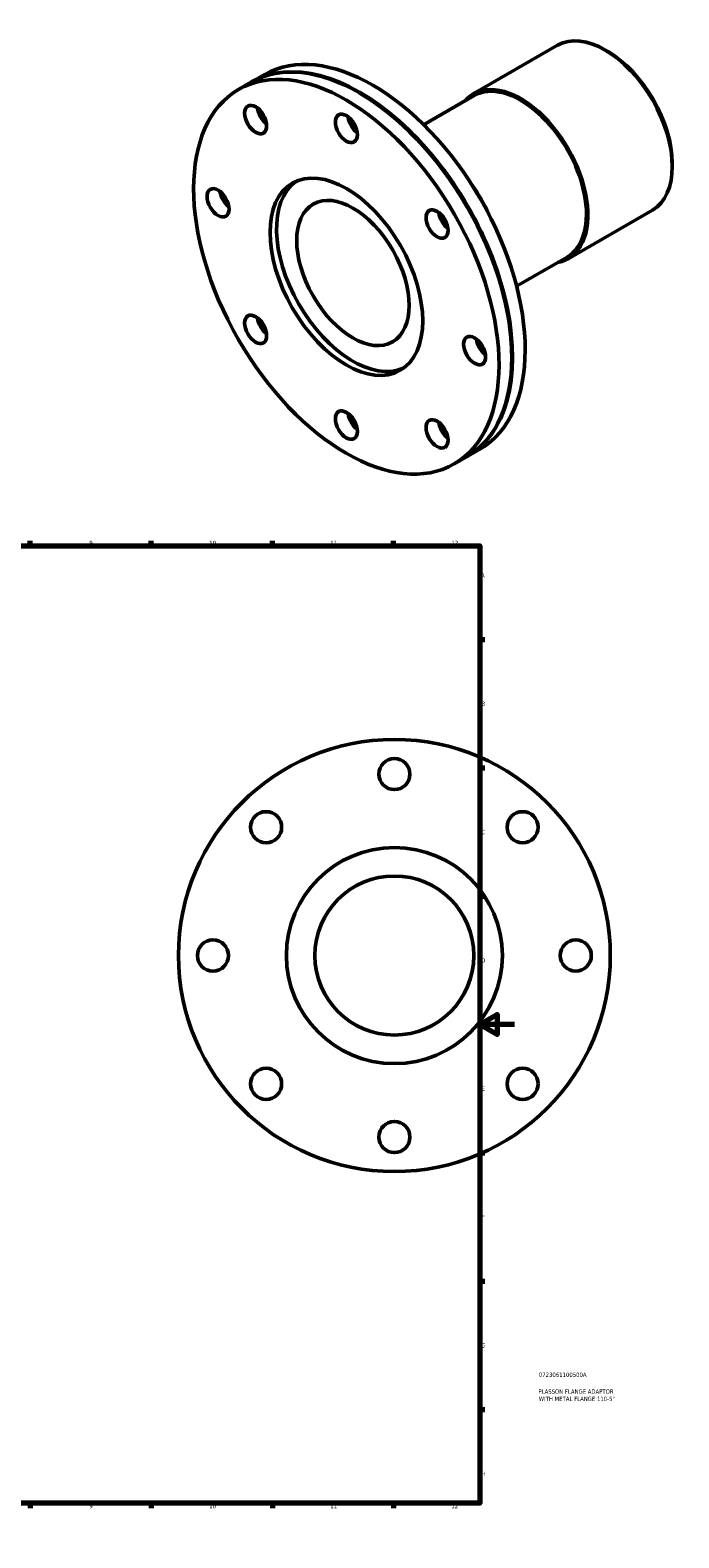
# Model space of a CAD drawing. Header units: millimetres. Extents: x -113 to 936, y -140 to 872.
# Tile 4 of 4: x 561 to 936, y 0 to 872. Entities that reach past the tile are written whole.
import ezdxf

# ---------------------------------------------------------------- set-up
doc = ezdxf.new("R2010")
doc.units = ezdxf.units.MM
for name, color, linetype, lineweight in [('Border (ISO)', 7, 'Continuous', 70), ('Title (ISO)', 7, 'Continuous', 50), ('Visible (ISO)', 7, 'Continuous', 50)]:
    doc.layers.add(name, color=color, linetype=linetype, lineweight=lineweight)
doc.styles.add('Note Text (ISO)', font='tahoma.ttf')

# ---------------------------------------------------------------- blocks, each defined once
blk = doc.blocks.new('Borders Default Border')
at = {"layer": 'Border (ISO)'}
for p, q in [((70.08, 574), (70.08, 576.9)), ((140.17, 574), (140.17, 576.9)), ((210.25, 574), (210.25, 576.9)), ((280.33, 574), (280.33, 576.9)), ((350.42, 574), (350.42, 576.9)), ((490.58, 574), (490.58, 576.9)), ((560.67, 574), (560.67, 576.9)), ((630.75, 574), (630.75, 576.9)), ((700.83, 574), (700.83, 576.9)), ((770.92, 574), (770.92, 576.9)), ((20, 519.75), (17.1, 519.75)), ((821, 519.75), (823.9, 519.75)), ((20, 445.5), (17.1, 445.5)), ((821, 445.5), (823.9, 445.5)), ((20, 371.25), (17.1, 371.25)), ((821, 371.25), (823.9, 371.25)), ((20, 222.75), (17.1, 222.75)), ((821, 222.75), (823.9, 222.75)), ((20, 148.5), (17.1, 148.5)), ((821, 148.5), (823.9, 148.5)), ((20, 74.25), (17.1, 74.25)), ((821, 74.25), (823.9, 74.25)), ((70.08, 20), (70.08, 17.1)), ((140.17, 20), (140.17, 17.1)), ((210.25, 20), (210.25, 17.1)), ((280.33, 20), (280.33, 17.1)), ((350.42, 20), (350.42, 17.1)), ((490.58, 20), (490.58, 17.1)), ((560.67, 20), (560.67, 17.1)), ((630.75, 20), (630.75, 17.1)), ((700.83, 20), (700.83, 17.1)), ((770.92, 20), (770.92, 17.1))]:
    blk.add_line(p, q, dxfattribs=at)
at = {"layer": 'Border (ISO)', "flags": 128}
for points in [[(420.5, 594), (420.5, 574), (414.73, 584), (426.27, 584), (420.5, 574)], [(20, 20), (20, 574), (821, 574), (821, 20), (20, 20)], [(0, 297), (20, 297), (10, 302.77), (10, 291.23), (20, 297)], [(841, 297), (821, 297), (831, 302.77), (831, 291.23), (821, 297)], [(420.5, 0), (420.5, 20), (414.73, 10), (426.27, 10), (420.5, 20)]]:
    blk.add_lwpolyline(points, dxfattribs=at)
at = {"layer": 'Border (ISO)', "color": 232, "true_color": 0xca0064, "char_height": 2.5, "attachment_point": 7, "style": 'Note Text (ISO)'}
for s, insert in [('1', (34.48, 574.4)), ('2', (104.37, 574.4)), ('3', (174.43, 574.35)), ('4', (244.42, 574.4)), ('5', (314.64, 574.35)), ('6', (384.66, 574.35)), ('7', (454.77, 574.4)), ('8', (524.81, 574.34)), ('9', (594.88, 574.35)), ('10', (664.29, 574.35)), ('11', (734.37, 574.4)), ('12', (804.46, 574.4)), ('A', (17.29, 555.62)), ('A', (821.59, 555.62)), ('B', (17.59, 481.38)), ('B', (821.89, 481.38)), ('C', (17.43, 407.08)), ('C', (821.73, 407.08)), ('D', (17.43, 332.88)), ('D', (821.73, 332.88)), ('E', (17.64, 258.63)), ('E', (821.94, 258.63)), ('F', (17.7, 184.38)), ('F', (822, 184.38)), ('G', (17.31, 110.08)), ('G', (821.61, 110.08)), ('H', (17.44, 35.88)), ('H', (821.74, 35.88)), ('1', (34.48, 17.1)), ('2', (104.37, 17.1)), ('3', (174.43, 17.05)), ('4', (244.42, 17.1)), ('5', (314.64, 17.05)), ('6', (384.66, 17.05)), ('7', (454.77, 17.1)), ('8', (524.81, 17.04)), ('9', (594.88, 17.05)), ('10', (664.29, 17.05)), ('11', (734.37, 17.1)), ('12', (804.46, 17.1))]:
    blk.add_mtext(s, dxfattribs=dict(at, insert=insert))
blk = doc.blocks.new('Title Blocks ISO')
at = {"layer": 'Title (ISO)', "color": 232, "true_color": 0xca0064, "style": 'Note Text (ISO)'}
for tag, p in [('PART_NUMBER_001', (34.08, 73.13)), ('DESCRIPTION_001', (33.84, 63.4)), ('DESCRIPTION_002', (34.05, 59.18))]:
    blk.add_attdef(tag, p, '', height=2.5, dxfattribs=at)

msp = doc.modelspace()

# ---------------------------------------------------------------- linework, layer by layer
at = {"layer": 'Visible (ISO)'}
for p, q in [((817.095, 835.452), (865.979, 863.602)), ((895.126, 859.919), (893.577, 860.818)), ((689.06, 842.498), (696.414, 846.733)), ((681.282, 838.019), (688.636, 842.254)), ((751.568, 835.804), (751.357, 835.927)), ((817.644, 834.498), (788.395, 817.655)), ((932.317, 795.336), (932.317, 793.545)), ((871.988, 740.127), (920.873, 768.278)), ((871.439, 741.081), (842.191, 724.238)), ((839.403, 683.276), (839.403, 683.032)), ((813.818, 625.852), (821.172, 630.087)), ((806.04, 621.373), (813.394, 625.608))]:
    msp.add_line(p, q, dxfattribs=at)
for centre, radius in [((771.464, 336.927), 125), ((771.464, 441.927), 9), ((697.218, 411.174), 9), ((845.71, 411.174), 9), ((771.464, 336.927), 62.5), ((771.464, 336.927), 46), ((666.464, 336.927), 9), ((876.464, 336.927), 9), ((697.218, 262.681), 9), ((845.71, 262.681), 9), ((771.464, 231.927), 9)]:
    msp.add_circle(centre, radius, dxfattribs=at)
for centre, major_axis, start_param, end_param in [((893.426, 815.94), (-27.447, 47.662), 3.1415927, 6.2831853), ((758.793, 738.41), (-62.379, 108.323), 3.1415927, 6.2831853), ((751.015, 733.931), (-62.379, 108.323), 3.1415927, 6.2831853), ((751.439, 734.175), (-62.379, 108.323), 3.1382051, 6.2865729), ((894.982, 816.836), (-26.349, 45.756), 3.9289245, 5.4958534), ((844.542, 787.789), (-27.447, 47.662), 2.9412578, 6.4835201), ((844.542, 787.789), (26.898, -46.709), 0, 3.1415927), ((751.227, 734.053), (62.229, -108.063), 0.7873319, 2.3542608), ((698.515, 824.864), (-4.491, 7.799), 0.953637, 2.1879556), ((698.727, 824.986), (4.641, -8.059), 4.1234449, 5.3013331), ((698.939, 825.108), (4.491, -7.799), 4.1819306, 5.2428473), ((751.015, 819.774), (-4.491, 7.799), 0.953637, 2.1879556), ((751.227, 819.896), (4.641, -8.059), 4.1234449, 5.3013331), ((751.439, 820.018), (4.491, -7.799), 4.1819306, 5.2428473), ((676.769, 776.687), (-4.491, 7.799), 0.953637, 2.1879556), ((676.981, 776.809), (4.641, -8.059), 4.1234449, 5.3013331), ((677.193, 776.931), (4.491, -7.799), 4.1819306, 5.2428473), ((747.444, 731.875), (31.19, -54.161), 3.2020411, 6.2227369), ((794.101, 758.743), (-27.447, 47.662), 4.5360029, 4.8887751), ((803.515, 764.398), (-4.491, 7.799), 0.953637, 2.1879556), ((803.727, 764.52), (4.641, -8.059), 4.1234449, 5.3013331), ((803.939, 764.642), (4.491, -7.799), 4.1819306, 5.2428473), ((698.515, 703.464), (-4.491, 7.799), 0.953637, 2.1879556), ((698.727, 703.586), (4.641, -8.059), 4.1234449, 5.3013331), ((698.939, 703.708), (4.491, -7.799), 4.1819306, 5.2428473), ((825.261, 691.176), (-4.491, 7.799), 0.953637, 2.1879556), ((825.473, 691.298), (4.641, -8.059), 4.1234449, 5.3013331), ((825.685, 691.42), (4.491, -7.799), 4.1819306, 5.2428473), ((751.015, 648.089), (-4.491, 7.799), 0.953637, 2.1879556), ((751.227, 648.211), (4.641, -8.059), 4.1234449, 5.3013331), ((751.439, 648.333), (4.491, -7.799), 4.1819306, 5.2428473), ((803.515, 642.999), (-4.491, 7.799), 0.953637, 2.1879556), ((803.727, 643.121), (4.641, -8.059), 4.1234449, 5.3013331), ((803.939, 643.243), (4.491, -7.799), 4.1819306, 5.2428473)]:
    msp.add_ellipse(centre, major_axis=major_axis, ratio=0.5780931, start_param=start_param, end_param=end_param, dxfattribs=at)
for centre, major_axis in [((743.661, 729.696), (62.379, -108.323)), ((691.161, 820.629), (4.491, -7.799)), ((743.661, 815.539), (4.491, -7.799)), ((743.661, 729.696), (31.19, -54.161)), ((669.415, 772.452), (4.491, -7.799)), ((747.444, 731.875), (22.955, -39.863)), ((796.161, 760.163), (4.491, -7.799)), ((691.161, 699.229), (4.491, -7.799)), ((817.907, 686.941), (4.491, -7.799)), ((743.661, 643.854), (4.491, -7.799)), ((796.161, 638.764), (4.491, -7.799))]:
    msp.add_ellipse(centre, major_axis=major_axis, ratio=0.5780931, dxfattribs=at)

# ---------------------------------------------------------------- block references
msp.add_blockref('Borders Default Border', (0, 0))
msp.add_blockref('Title Blocks ISO', (821, 20)).add_auto_attribs({'PART_NUMBER_001': '0723061100500A', 'DESCRIPTION_001': 'PLASSON FLANGE ADAPTOR', 'DESCRIPTION_002': 'WITH METAL FLANGE 110-5"'})

doc.saveas('drawing.dxf')
